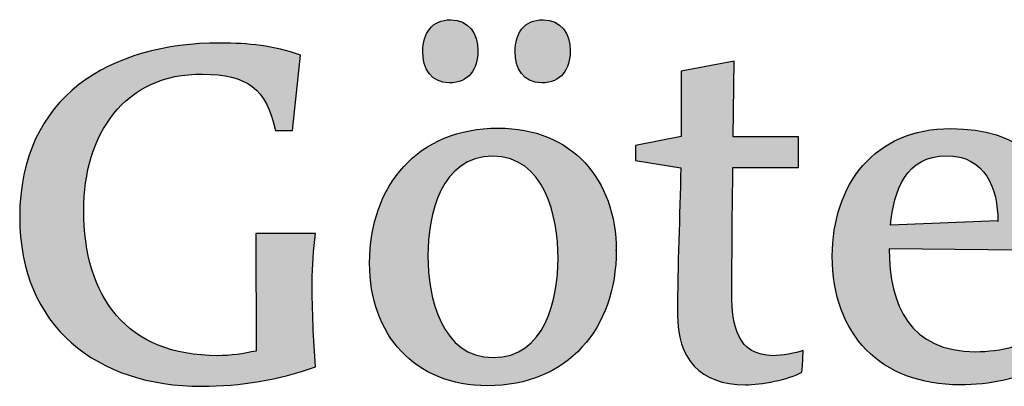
# Model space of a CAD drawing. Header units: millimetres. Extents: x 721 to 836, y 20 to 293.
# Tile 15 of 19: x 762.06 to 779.58, y 150.81 to 157.33. Entities that reach past the tile are written whole.
import ezdxf

# ---------------------------------------------------------------- set-up
doc = ezdxf.new("R2010")
doc.units = ezdxf.units.MM
doc.layers.add('P-------W3-', color=8, linetype='Continuous')
doc.layers.add('P-------W34', color=8, linetype='Continuous')

# ---------------------------------------------------------------- blocks, each defined once
blk = doc.blocks.new('STADSFAST_LOGO')
at = {"layer": 'P-------W34'}
h = blk.add_hatch(color=256, dxfattribs=at)
h.dxf.hatch_style = 1
edge = h.paths.add_edge_path()
edge.add_spline(control_points=[(772.678, 153.228), (772.677, 154.499), (771.881, 155.402), (770.579, 155.402)], knot_values=[0.001059, 0.001059, 0.001059, 0.001059, 1, 1, 1, 1], degree=3, periodic=0)
edge.add_spline(control_points=[(770.579, 155.402), (769.151, 155.402), (768.289, 154.39), (768.289, 153.001)], knot_values=[1, 1, 1, 1, 2, 2, 2, 2], degree=3, periodic=0)
edge.add_spline(control_points=[(768.289, 153.001), (768.289, 151.736), (769.085, 150.823), (770.388, 150.823)], knot_values=[2, 2, 2, 2, 3, 3, 3, 3], degree=3, periodic=0)
edge.add_spline(control_points=[(770.388, 150.823), (771.814, 150.823), (772.677, 151.842), (772.678, 153.228)], knot_values=[3, 3, 3, 3, 3.998982, 3.998982, 3.998982, 3.998982], degree=3, periodic=0)
edge = h.paths.add_edge_path(flags=16)
edge.add_spline(control_points=[(769.326, 153.133), (769.326, 153.861), (769.558, 154.903), (770.479, 154.903), (771.401, 154.903), (771.642, 153.836), (771.642, 153.092), (771.642, 153.092), (771.642, 153.092), (771.642, 153.092)], knot_values=[2, 2, 2, 2, 3, 3, 3, 4, 4, 4, 5, 5, 5, 5], degree=3, periodic=0)
edge.add_spline(control_points=[(771.642, 153.092), (771.642, 152.365), (771.409, 151.323), (770.488, 151.323)], knot_values=[0, 0, 0, 0, 1, 1, 1, 1], degree=3, periodic=0)
edge.add_spline(control_points=[(770.488, 151.323), (769.566, 151.323), (769.326, 152.398), (769.326, 153.133)], knot_values=[1, 1, 1, 1, 2, 2, 2, 2], degree=3, periodic=0)
edge = h.paths.add_edge_path()
edge.add_spline(control_points=[(770.214, 156.781), (770.214, 157.08), (770.056, 157.329), (769.732, 157.329)], knot_values=[0, 0, 0, 0, 1, 1, 1, 1], degree=3, periodic=0)
edge.add_spline(control_points=[(769.732, 157.329), (769.4, 157.329), (769.234, 157.088), (769.234, 156.764)], knot_values=[1, 1, 1, 1, 2, 2, 2, 2], degree=3, periodic=0)
edge.add_spline(control_points=[(769.234, 156.764), (769.234, 156.465), (769.384, 156.207), (769.707, 156.207)], knot_values=[2, 2, 2, 2, 3, 3, 3, 3], degree=3, periodic=0)
edge.add_spline(control_points=[(769.707, 156.207), (770.056, 156.207), (770.214, 156.448), (770.214, 156.781), (770.214, 156.781), (770.214, 156.781), (770.214, 156.781)], knot_values=[3, 3, 3, 3, 4, 4, 4, 5, 5, 5, 5], degree=3, periodic=0)
edge = h.paths.add_edge_path()
edge.add_spline(control_points=[(771.857, 156.781), (771.857, 157.08), (771.7, 157.329), (771.376, 157.329)], knot_values=[0, 0, 0, 0, 1, 1, 1, 1], degree=3, periodic=0)
edge.add_spline(control_points=[(771.376, 157.329), (771.036, 157.329), (770.878, 157.088), (770.878, 156.764)], knot_values=[1, 1, 1, 1, 2, 2, 2, 2], degree=3, periodic=0)
edge.add_spline(control_points=[(770.878, 156.764), (770.878, 156.465), (771.019, 156.207), (771.351, 156.207)], knot_values=[2, 2, 2, 2, 3, 3, 3, 3], degree=3, periodic=0)
edge.add_spline(control_points=[(771.351, 156.207), (771.7, 156.207), (771.857, 156.448), (771.857, 156.781), (771.857, 156.781), (771.857, 156.781), (771.857, 156.781)], knot_values=[3, 3, 3, 3, 4, 4, 4, 5, 5, 5, 5], degree=3, periodic=0)
h = blk.add_hatch(color=256, dxfattribs=at)
h.dxf.hatch_style = 1
edge = h.paths.add_edge_path()
edge.add_spline(control_points=[(763.203, 153.947), (763.203, 155.275), (763.916, 156.379), (765.318, 156.362)], knot_values=[6, 6, 6, 6, 7, 7, 7, 7], degree=3, periodic=0)
edge.add_spline(control_points=[(765.318, 156.362), (766.106, 156.354), (766.454, 156.113), (766.612, 155.358)], knot_values=[5, 5, 5, 5, 6, 6, 6, 6], degree=3, periodic=0)
edge.add_spline(control_points=[(766.612, 155.358), (766.612, 155.358), (766.919, 155.358), (766.919, 155.358)], knot_values=[4.00001, 4.00001, 4.00001, 4.00001, 5, 5, 5, 5], degree=3, periodic=0)
edge.add_spline(control_points=[(766.919, 155.358), (766.919, 155.358), (766.954, 155.694), (766.989, 156.029)], knot_values=[3.5, 3.5, 3.5, 3.5, 4, 4, 4, 4], degree=3, periodic=0)
edge.add_spline(control_points=[(766.989, 156.029), (767.024, 156.365), (767.06, 156.701), (767.06, 156.701), (766.57, 156.866), (766.139, 156.915), (765.625, 156.915)], knot_values=[2, 2, 2, 2, 2.5, 2.5, 2.5, 3.5, 3.5, 3.5, 3.5], degree=3, periodic=0)
edge.add_spline(control_points=[(765.625, 156.915), (763.684, 156.915), (762.063, 155.972), (762.063, 153.823)], knot_values=[1, 1, 1, 1, 2, 2, 2, 2], degree=3, periodic=0)
edge.add_spline(control_points=[(762.063, 153.823), (762.063, 151.873), (763.436, 150.814), (765.301, 150.814)], knot_values=[0, 0, 0, 0, 1, 1, 1, 1], degree=3, periodic=0)
edge.add_spline(control_points=[(765.301, 150.814), (765.301, 150.814), (765.301, 150.814), (765.301, 150.814), (765.998, 150.814), (766.661, 150.929), (767.325, 151.16)], knot_values=[13, 13, 13, 13, 14, 14, 14, 15, 15, 15, 15], degree=3, periodic=0)
edge.add_spline(control_points=[(767.325, 151.16), (767.292, 151.649), (767.267, 152.163), (767.267, 152.661)], knot_values=[12, 12, 12, 12, 13, 13, 13, 13], degree=3, periodic=0)
edge.add_spline(control_points=[(767.267, 152.661), (767.267, 152.952), (767.292, 153.242), (767.325, 153.532)], knot_values=[11, 11, 11, 11, 12, 12, 12, 12], degree=3, periodic=0)
edge.add_spline(control_points=[(767.325, 153.532), (767.325, 153.532), (766.263, 153.532), (766.263, 153.532), (766.263, 153.532), (766.265, 153.01), (766.267, 152.487)], knot_values=[9.5, 9.5, 9.5, 9.5, 10.5, 10.5, 10.5, 11, 11, 11, 11], degree=3, periodic=0)
edge.add_spline(control_points=[(766.267, 152.487), (766.269, 151.964), (766.271, 151.441), (766.271, 151.441), (766.048, 151.392), (765.815, 151.358), (765.583, 151.358)], knot_values=[8, 8, 8, 8, 8.5, 8.5, 8.5, 9.5, 9.5, 9.5, 9.5], degree=3, periodic=0)
edge.add_spline(control_points=[(765.583, 151.358), (763.966, 151.358), (763.203, 152.396), (763.203, 153.947)], knot_values=[7, 7, 7, 7, 8, 8, 8, 8], degree=3, periodic=0)
h = blk.add_hatch(color=256, dxfattribs=at)
h.dxf.hatch_style = 1
edge = h.paths.add_edge_path()
edge.add_spline(control_points=[(775.342, 155.247), (775.051, 155.247), (774.761, 155.247), (774.761, 155.247), (774.761, 155.247), (774.765, 155.583), (774.769, 155.919)], knot_values=[8.5, 8.5, 8.5, 8.5, 9, 9, 9, 9.5, 9.5, 9.5, 9.5], degree=3, periodic=0)
edge.add_spline(control_points=[(774.769, 155.919), (774.773, 156.255), (774.778, 156.591), (774.778, 156.591), (774.778, 156.591), (774.542, 156.548), (774.306, 156.504)], knot_values=[7.5, 7.5, 7.5, 7.5, 8, 8, 8, 8.5, 8.5, 8.5, 8.5], degree=3, periodic=0)
edge.add_spline(control_points=[(774.306, 156.504), (774.07, 156.461), (773.834, 156.417), (773.834, 156.417), (773.834, 156.417), (773.834, 156.127), (773.834, 155.836)], knot_values=[6.5, 6.5, 6.5, 6.5, 7, 7, 7, 7.5, 7.5, 7.5, 7.5], degree=3, periodic=0)
edge.add_spline(control_points=[(773.834, 155.836), (773.834, 155.546), (773.834, 155.256), (773.834, 155.256), (773.834, 155.256), (773.631, 155.214), (773.428, 155.173)], knot_values=[5.5, 5.5, 5.5, 5.5, 6, 6, 6, 6.5, 6.5, 6.5, 6.5], degree=3, periodic=0)
edge.add_spline(control_points=[(773.428, 155.173), (773.225, 155.132), (773.022, 155.091), (773.022, 155.091)], knot_values=[5, 5, 5, 5, 5.5, 5.5, 5.5, 5.5], degree=3, periodic=0)
edge.add_spline(control_points=[(773.022, 155.091), (773.022, 155.091), (773.022, 154.827), (773.022, 154.827)], knot_values=[4.00001, 4.00001, 4.00001, 4.00001, 4.99999, 4.99999, 4.99999, 4.99999], degree=3, periodic=0)
edge.add_spline(control_points=[(773.022, 154.827), (773.022, 154.827), (773.223, 154.794), (773.424, 154.761)], knot_values=[3.5, 3.5, 3.5, 3.5, 4, 4, 4, 4], degree=3, periodic=0)
edge.add_spline(control_points=[(773.424, 154.761), (773.625, 154.728), (773.826, 154.695), (773.826, 154.695), (773.81, 153.833), (773.768, 152.964), (773.768, 152.095)], knot_values=[2, 2, 2, 2, 2.5, 2.5, 2.5, 3.5, 3.5, 3.5, 3.5], degree=3, periodic=0)
edge.add_spline(control_points=[(773.768, 152.095), (773.768, 151.308), (774.157, 150.841), (774.977, 150.841)], knot_values=[1, 1, 1, 1, 2, 2, 2, 2], degree=3, periodic=0)
edge.add_spline(control_points=[(774.977, 150.841), (775.242, 150.841), (775.757, 150.932), (775.981, 151.066)], knot_values=[0, 0, 0, 0, 1, 1, 1, 1], degree=3, periodic=0)
edge.add_spline(control_points=[(775.981, 151.066), (775.981, 151.066), (775.981, 151.066), (775.981, 151.066), (775.997, 151.233), (775.997, 151.299), (776.005, 151.449)], knot_values=[15, 15, 15, 15, 16, 16, 16, 17, 17, 17, 17], degree=3, periodic=0)
edge.add_spline(control_points=[(776.005, 151.449), (775.881, 151.407), (775.607, 151.358), (775.474, 151.358)], knot_values=[14, 14, 14, 14, 15, 15, 15, 15], degree=3, periodic=0)
edge.add_spline(control_points=[(775.474, 151.358), (774.827, 151.358), (774.736, 151.904), (774.736, 152.442)], knot_values=[13, 13, 13, 13, 14, 14, 14, 14], degree=3, periodic=0)
edge.add_spline(control_points=[(774.736, 152.442), (774.736, 153.196), (774.744, 153.949), (774.753, 154.703)], knot_values=[12, 12, 12, 12, 13, 13, 13, 13], degree=3, periodic=0)
edge.add_spline(control_points=[(774.753, 154.703), (774.753, 154.703), (775.922, 154.703), (775.922, 154.703), (775.922, 154.703), (775.922, 154.839), (775.922, 154.975)], knot_values=[10.5, 10.5, 10.5, 10.5, 11.5, 11.5, 11.5, 12, 12, 12, 12], degree=3, periodic=0)
edge.add_spline(control_points=[(775.922, 154.975), (775.922, 155.111), (775.922, 155.247), (775.922, 155.247), (775.922, 155.247), (775.632, 155.247), (775.342, 155.247)], knot_values=[9.5, 9.5, 9.5, 9.5, 10, 10, 10, 10.5, 10.5, 10.5, 10.5], degree=3, periodic=0)
h = blk.add_hatch(color=256, dxfattribs=at)
h.dxf.hatch_style = 1
edge = h.paths.add_edge_path()
edge.add_spline(control_points=[(780.49, 153.653), (780.49, 154.82), (779.868, 155.385), (778.631, 155.393)], knot_values=[0, 0, 0, 0, 1, 1, 1, 1], degree=3, periodic=0)
edge.add_spline(control_points=[(778.631, 155.393), (777.269, 155.402), (776.523, 154.39), (776.523, 153.126)], knot_values=[1, 1, 1, 1, 2, 2, 2, 2], degree=3, periodic=0)
edge.add_spline(control_points=[(776.523, 153.126), (776.523, 151.734), (777.377, 150.84), (778.797, 150.84)], knot_values=[2, 2, 2, 2, 3, 3, 3, 3], degree=3, periodic=0)
edge.add_spline(control_points=[(778.797, 150.84), (779.312, 150.84), (779.868, 150.939), (780.315, 151.212), (780.315, 151.212), (780.39, 151.759), (780.39, 151.759)], knot_values=[3, 3, 3, 3, 4, 4, 4, 5, 5, 5, 5], degree=3, periodic=0)
edge.add_spline(control_points=[(780.39, 151.759), (780.009, 151.56), (779.511, 151.428), (779.071, 151.428)], knot_values=[5, 5, 5, 5, 6, 6, 6, 6], degree=3, periodic=0)
edge.add_spline(control_points=[(779.071, 151.428), (777.908, 151.428), (777.534, 152.248), (777.534, 153.258), (777.534, 153.258), (780.465, 153.225), (780.465, 153.225)], knot_values=[6, 6, 6, 6, 7, 7, 7, 8, 8, 8, 8], degree=3, periodic=0)
edge.add_spline(control_points=[(780.465, 153.225), (780.473, 153.365), (780.49, 153.505), (780.49, 153.653), (780.49, 153.653), (780.49, 153.653), (780.49, 153.653)], knot_values=[8, 8, 8, 8, 9, 9, 9, 10, 10, 10, 10], degree=3, periodic=0)
edge = h.paths.add_edge_path(flags=16)
edge.add_spline(control_points=[(777.559, 153.678), (777.617, 154.29), (777.833, 154.911), (778.556, 154.911)], knot_values=[2, 2, 2, 2, 3, 3, 3, 3], degree=3, periodic=0)
edge.add_spline(control_points=[(778.556, 154.911), (779.242, 154.911), (779.468, 154.337), (779.47, 153.752)], knot_values=[3, 3, 3, 3, 3.995323, 3.995323, 3.995323, 3.995323], degree=3, periodic=0)
edge.add_spline(control_points=[(779.47, 153.752), (779.47, 153.752), (779.47, 153.752), (779.47, 153.752)], knot_values=[1, 1, 1, 1, 1.001605, 1.001605, 1.001605, 1.001605], degree=3, periodic=0)
edge.add_spline(control_points=[(779.47, 153.752), (779.47, 153.752), (779.47, 153.744), (779.47, 153.744)], knot_values=[0, 0, 0, 0, 1, 1, 1, 1], degree=3, periodic=0)
edge.add_spline(control_points=[(779.47, 153.744), (779.47, 153.747), (779.47, 153.75), (779.47, 153.752)], knot_values=[3.995323, 3.995323, 3.995323, 3.995323, 4, 4, 4, 4], degree=3, periodic=0)
edge.add_spline(control_points=[(779.47, 153.752), (779.464, 153.752), (777.559, 153.678), (777.559, 153.678)], knot_values=[1.001605, 1.001605, 1.001605, 1.001605, 2, 2, 2, 2], degree=3, periodic=0)

msp = doc.modelspace()

# ---------------------------------------------------------------- linework, layer by layer
at = {"layer": 'P-------W3-'}
for points, knots in [([(770.214, 156.781), (770.214, 157.08), (770.056, 157.329), (769.732, 157.329), (769.4, 157.329), (769.234, 157.088), (769.234, 156.764), (769.234, 156.465), (769.384, 156.207), (769.707, 156.207), (770.056, 156.207), (770.214, 156.448), (770.214, 156.781), (770.214, 156.781), (770.214, 156.781), (770.214, 156.781)], [0, 0, 0, 0, 1, 1, 1, 2, 2, 2, 3, 3, 3, 4, 4, 4, 5, 5, 5, 5]), ([(771.857, 156.781), (771.857, 157.08), (771.7, 157.329), (771.376, 157.329), (771.036, 157.329), (770.878, 157.088), (770.878, 156.764), (770.878, 156.465), (771.019, 156.207), (771.351, 156.207), (771.7, 156.207), (771.857, 156.448), (771.857, 156.781), (771.857, 156.781), (771.857, 156.781), (771.857, 156.781)], [0, 0, 0, 0, 1, 1, 1, 2, 2, 2, 3, 3, 3, 4, 4, 4, 5, 5, 5, 5]), ([(765.301, 150.814), (763.436, 150.814), (762.063, 151.873), (762.063, 153.823), (762.063, 155.972), (763.684, 156.915), (765.625, 156.915), (766.139, 156.915), (766.57, 156.866), (767.06, 156.701), (767.06, 156.701), (766.919, 155.358), (766.919, 155.358), (766.919, 155.358), (766.612, 155.358), (766.612, 155.358), (766.454, 156.113), (766.106, 156.354), (765.318, 156.362), (763.916, 156.379), (763.203, 155.275), (763.203, 153.947), (763.203, 152.396), (763.966, 151.358), (765.583, 151.358), (765.815, 151.358), (766.048, 151.392), (766.271, 151.441), (766.271, 151.441), (766.263, 153.532), (766.263, 153.532), (766.263, 153.532), (767.325, 153.532), (767.325, 153.532), (767.292, 153.242), (767.267, 152.952), (767.267, 152.661), (767.267, 152.163), (767.292, 151.649), (767.325, 151.16), (766.661, 150.929), (765.998, 150.814), (765.301, 150.814), (765.301, 150.814), (765.301, 150.814), (765.301, 150.814)], [0, 0, 0, 0, 1, 1, 1, 2, 2, 2, 3, 3, 3, 4, 4, 4, 5, 5, 5, 6, 6, 6, 7, 7, 7, 8, 8, 8, 9, 9, 9, 10, 10, 10, 11, 11, 11, 12, 12, 12, 13, 13, 13, 14, 14, 14, 15, 15, 15, 15]), ([(775.981, 151.066), (775.757, 150.932), (775.242, 150.841), (774.977, 150.841), (774.157, 150.841), (773.768, 151.308), (773.768, 152.095), (773.768, 152.964), (773.81, 153.833), (773.826, 154.695), (773.826, 154.695), (773.022, 154.827), (773.022, 154.827), (773.022, 154.827), (773.022, 155.091), (773.022, 155.091), (773.022, 155.091), (773.834, 155.256), (773.834, 155.256), (773.834, 155.256), (773.834, 156.417), (773.834, 156.417), (773.834, 156.417), (774.778, 156.591), (774.778, 156.591), (774.778, 156.591), (774.761, 155.247), (774.761, 155.247), (774.761, 155.247), (775.922, 155.247), (775.922, 155.247), (775.922, 155.247), (775.922, 154.703), (775.922, 154.703), (775.922, 154.703), (774.753, 154.703), (774.753, 154.703), (774.744, 153.949), (774.736, 153.196), (774.736, 152.442), (774.736, 151.904), (774.827, 151.358), (775.474, 151.358), (775.607, 151.358), (775.881, 151.407), (776.005, 151.449), (775.997, 151.299), (775.997, 151.233), (775.981, 151.066), (775.981, 151.066), (775.981, 151.066), (775.981, 151.066)], [0, 0, 0, 0, 1, 1, 1, 2, 2, 2, 3, 3, 3, 4, 4, 4, 5, 5, 5, 6, 6, 6, 7, 7, 7, 8, 8, 8, 9, 9, 9, 10, 10, 10, 11, 11, 11, 12, 12, 12, 13, 13, 13, 14, 14, 14, 15, 15, 15, 16, 16, 16, 17, 17, 17, 17]), ([(772.678, 153.224), (772.678, 154.497), (771.882, 155.402), (770.579, 155.402), (769.151, 155.402), (768.289, 154.39), (768.289, 153.001), (768.289, 151.736), (769.085, 150.823), (770.388, 150.823), (771.816, 150.823), (772.678, 151.844), (772.678, 153.233), (772.678, 153.233), (772.678, 153.224), (772.678, 153.224), (772.678, 153.224), (772.678, 153.224), (772.678, 153.224)], [0, 0, 0, 0, 1, 1, 1, 2, 2, 2, 3, 3, 3, 4, 4, 4, 5, 5, 5, 6, 6, 6, 6]), ([(780.49, 153.653), (780.49, 154.82), (779.868, 155.385), (778.631, 155.393), (777.269, 155.402), (776.523, 154.39), (776.523, 153.126), (776.523, 151.734), (777.377, 150.84), (778.797, 150.84), (779.312, 150.84), (779.868, 150.939), (780.315, 151.212), (780.315, 151.212), (780.39, 151.759), (780.39, 151.759), (780.009, 151.56), (779.511, 151.428), (779.071, 151.428), (777.908, 151.428), (777.534, 152.248), (777.534, 153.258), (777.534, 153.258), (780.465, 153.225), (780.465, 153.225), (780.473, 153.365), (780.49, 153.505), (780.49, 153.653), (780.49, 153.653), (780.49, 153.653), (780.49, 153.653)], [0, 0, 0, 0, 1, 1, 1, 2, 2, 2, 3, 3, 3, 4, 4, 4, 5, 5, 5, 6, 6, 6, 7, 7, 7, 8, 8, 8, 9, 9, 9, 10, 10, 10, 10]), ([(771.642, 153.092), (771.642, 152.365), (771.409, 151.323), (770.488, 151.323), (769.566, 151.323), (769.326, 152.398), (769.326, 153.133), (769.326, 153.861), (769.558, 154.903), (770.479, 154.903), (771.401, 154.903), (771.642, 153.836), (771.642, 153.092), (771.642, 153.092), (771.642, 153.092), (771.642, 153.092)], [0, 0, 0, 0, 1, 1, 1, 2, 2, 2, 3, 3, 3, 4, 4, 4, 5, 5, 5, 5]), ([(777.559, 153.678), (777.617, 154.29), (777.833, 154.911), (778.556, 154.911), (779.246, 154.911), (779.47, 154.332), (779.47, 153.744)], [2, 2, 2, 2, 3, 3, 3, 4, 4, 4, 4])]:
    msp.add_open_spline(points, degree=3, knots=knots, dxfattribs=at)
for points in [[(779.47, 153.752), (779.47, 153.752), (777.559, 153.678), (777.559, 153.678)], [(779.47, 153.744), (779.47, 153.744), (779.47, 153.752), (779.47, 153.752)]]:
    msp.add_open_spline(points, degree=3, dxfattribs=at)

# ---------------------------------------------------------------- block references
msp.add_blockref('STADSFAST_LOGO', (0, 0))

doc.saveas('drawing.dxf')
